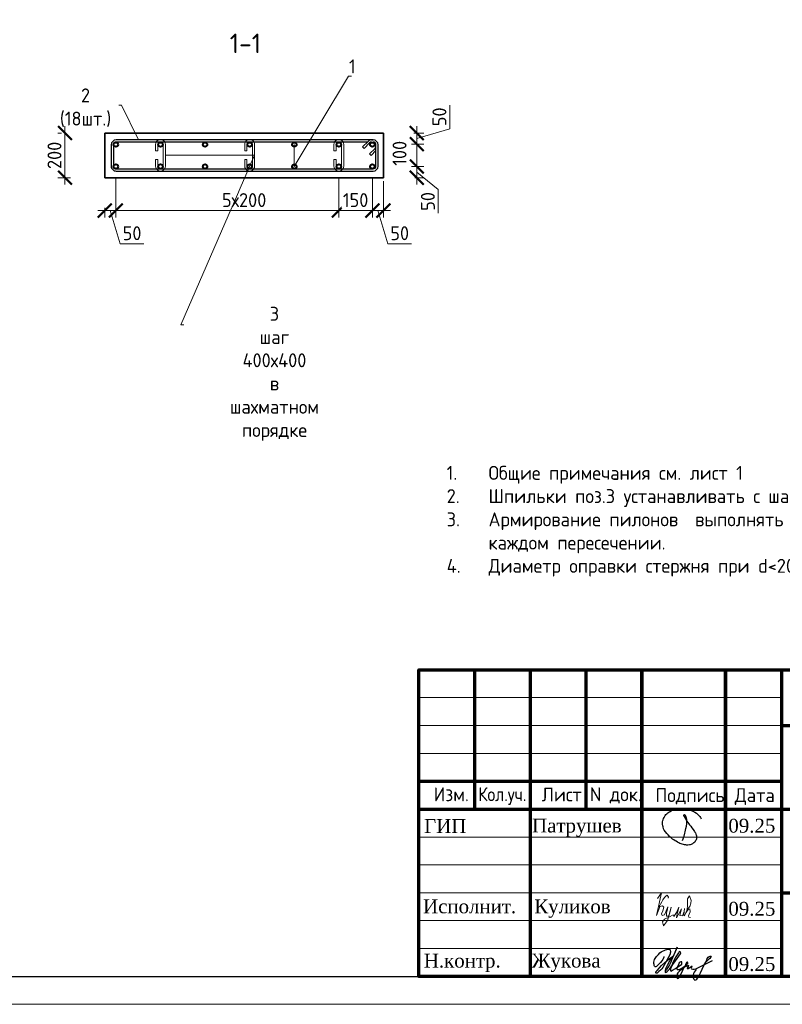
# Model space of a CAD drawing. Header units: millimetres. Extents: x 263826 to 1718326, y -423071 to 70137.
# Tile 65 of 256: x 513631 to 527311, y -330878 to -313220. Entities that reach past the tile are written whole.
import ezdxf
from ezdxf import colors
from ezdxf.entities.mleader import LeaderData, LeaderLine
from ezdxf.math import Vec2, Vec3

# ---------------------------------------------------------------- set-up
doc = ezdxf.new("R2010")
doc.units = ezdxf.units.MM
for name, color, linetype, lineweight in [('1 Стены', 3, 'Continuous', 30), ('Арм_шпильки', 143, 'Continuous', 18), ('Армирование', 3, 'Continuous', 40), ('Выноски', 20, 'Continuous', 20), ('подоснова', 151, 'Continuous', 5), ('размер', 1, 'Continuous', 25), ('РАЗМЕРЫ', 1, 'Continuous', 9), ('Рамка', 7, 'Continuous', 70), ('Текст', 7, 'Continuous', 25), ('ТОНКИЕ', 7, 'Continuous', 9)]:
    doc.layers.add(name, color=color, linetype=linetype, lineweight=lineweight)
for name, color, linetype in [('PDF7_Text', 7, 'Continuous'), ('PDF8_Text', 7, 'Continuous'), ('ТОЛСТЫЕ_ОСНОВНЫЕ', 6, 'Continuous')]:
    doc.layers.add(name, color=color, linetype=linetype)
doc.layers.add('Колонна_ бетон', color=7, linetype='Continuous', lineweight=50, true_color=0xb4b496)
doc.styles.add('GOST 2.304', font='CS_Gost2304.shx')
doc.styles.add('GOST-2.304_Type-B', font='GOST_Common.ttf')
doc.styles.add('PDF Times New Roman', font='times.ttf')
doc.styles.add('ГОСТ', font='GOST_Common.ttf')
doc.dimstyles.new('мой 25', dxfattribs={"dimscale": 100, "dimtxt": 2.5, "dimasz": 2.5, "dimexe": 1.25, "dimexo": 0.625, "dimtad": 1, "dimdec": 0, "dimlfac": 0.5, "dimtxsty": 'GOST-2.304_Type-B', "dimblk": 'ARCHTICK', "dimcen": 2.5, "dimdle": 1.25, "dimaunit": 1, "dimadec": 1, "dimazin": 2, "dimtfac": 1, "dimtdec": 0, "dimtmove": 1, "dimatfit": 3, "dimfxl": 6, "dimfxlon": 1, "dimtfill": 1, "dimlwd": -1, "dimlwe": -1, "dimarcsym": 0})

# ---------------------------------------------------------------- blocks, each defined once
blk = doc.blocks.new('*U58')
at = {"color": 0, "linetype": 'ByBlock', "lineweight": -2}
for p, q in [((-10, 1176.4), (-10, 12.5)), ((-10, 1169.4), (-10, 1176.4)), ((0, 1169.4), (0, 1176.4)), ((3.7, 1160.6), (29.1, 1135.1)), ((108.8, 1198.9), (12.5, 1198.9)), ((108.8, 1188.9), (12.5, 1188.9)), ((53.8, 1159.8), (28.3, 1185.2)), ((38.8, 1188.9), (60.9, 1166.9)), ((60.9, 1166.9), (53.8, 1159.8)), ((121.3, 12.5), (121.3, 1176.4)), ((131.3, 12.5), (131.3, 1176.4)), ((22, 1128), (-3.4, 1153.5)), ((0, 1150.1), (0, 12.5)), ((29.1, 1135.1), (22, 1128)), ((12.5, 0), (108.8, 0)), ((12.5, -10), (108.8, -10))]:
    blk.add_line(p, q, dxfattribs=at)
for centre, radius, start, end in [((12.5, 1176.4), 22.5, 90, 180), ((12.5, 1169.4), 22.5, 180, 225), ((12.5, 1176.4), 12.5, 90, 180), ((12.5, 1169.4), 12.5, 180, 225), ((19.5, 1176.4), 12.5, 45, 90), ((108.8, 1176.4), 22.5, 0, 90), ((108.8, 1176.4), 12.5, 0, 90), ((12.5, 12.5), 22.5, 180, 270), ((12.5, 12.5), 12.5, 180, 270), ((108.8, 12.5), 12.5, 270, 0), ((108.8, 12.5), 22.5, 270, 0)]:
    blk.add_arc(centre, radius, start, end, dxfattribs=at)
at = {"style": 'GOST 2.304', "oblique": 15, "flags": 9}
for tag, p in [('ДИАМЕТР', (-52.8, -63)), ('КЛАСС', (-53, -68.7)), ('ДЛИНА', (-52.5, -73.8)), ('ПОЗИЦИЯ', (-52.3, -58)), ('МАССА', (-52.3, -78.3))]:
    blk.add_attdef(tag, p, '', height=2.5, dxfattribs=at)
blk = doc.blocks.new('_ArchTick')
at = {"color": 0, "linetype": 'ByBlock', "const_width": 0.15}
blk.add_lwpolyline([(-0.5, -0.5), (0.5, 0.5)], dxfattribs=at)
blk = doc.blocks.new('*D1226')
at = {"layer": 'DEFPOINTS', "color": 0, "lineweight": 0, "transparency": 16777216}
for p in [(520157, -315253, -2880), (519957, -315452, -2880), (520754, -315452)]:
    blk.add_point(p, dxfattribs=at)
at = {"layer": 'РАЗМЕРЫ', "color": 0, "linetype": 'Continuous', "transparency": 16777216}
for p, q in [((521348, -315175), (521348, -314750)), ((520754, -315128), (520754, -315577)), ((520754, -315353), (521348, -315175)), ((520703, -315253), (520879, -315253)), ((520658, -315452), (520879, -315452))]:
    blk.add_line(p, q, dxfattribs=at)
at = {"layer": 'РАЗМЕРЫ', "color": 0, "transparency": 16777216, "xscale": 250, "yscale": 250, "zscale": 250}
for p, rotation in [((520754, -315253), 90), ((520754, -315452), 270)]:
    blk.add_blockref('_ArchTick', p, dxfattribs=dict(at, rotation=rotation))
at = {"layer": 'РАЗМЕРЫ', "color": 0, "lineweight": 0, "transparency": 16777216, "insert": (521160, -314962), "char_height": 250, "attachment_point": 5, "rotation": 90, "style": 'GOST-2.304_Type-B', "bg_fill": 3, "box_fill_scale": 1.1, "bg_fill_color": 256, "bg_fill_true_color": 13158600, "bg_fill_transparency": 0}
blk.add_mtext('50', dxfattribs=at)
blk = doc.blocks.new('*D1227')
at = {"layer": 'DEFPOINTS', "color": 0, "lineweight": 0, "transparency": 16777216}
for p in [(519957, -315853, -2880), (520754, -315853), (520658, -316053)]:
    blk.add_point(p, dxfattribs=at)
at = {"layer": 'РАЗМЕРЫ', "color": 0, "linetype": 'Continuous', "transparency": 16777216}
for p, q in [((520658, -315853), (520879, -315853)), ((520754, -316178), (520754, -315728)), ((520721, -316053), (520879, -316053)), ((520754, -315953), (521140, -316267)), ((521140, -316267), (521140, -316692))]:
    blk.add_line(p, q, dxfattribs=at)
at = {"layer": 'РАЗМЕРЫ', "color": 0, "transparency": 16777216, "xscale": 250, "yscale": 250, "zscale": 250}
for p, rotation in [((520754, -315853), 90), ((520754, -316053), 270)]:
    blk.add_blockref('_ArchTick', p, dxfattribs=dict(at, rotation=rotation))
at = {"layer": 'РАЗМЕРЫ', "color": 0, "lineweight": 0, "transparency": 16777216, "insert": (520953, -316479), "char_height": 250, "attachment_point": 5, "rotation": 90, "style": 'GOST-2.304_Type-B', "bg_fill": 3, "box_fill_scale": 1.1, "bg_fill_color": 256, "bg_fill_true_color": 13158600, "bg_fill_transparency": 0}
blk.add_mtext('50', dxfattribs=at)
blk = doc.blocks.new('*D1228')
at = {"layer": 'DEFPOINTS', "color": 0, "lineweight": 0, "transparency": 16777216}
for p in [(520754, -315452, 2880), (520754, -315452)]:
    blk.add_point(p, dxfattribs=at)
at = {"layer": 'РАЗМЕРЫ', "color": 0, "linetype": 'Continuous', "transparency": 16777216}
for p, q in [((520754, -315978), (520754, -315327)), ((520848, -315452), (520879, -315452)), ((520686, -315853), (520879, -315853))]:
    blk.add_line(p, q, dxfattribs=at)
at = {"layer": 'РАЗМЕРЫ', "color": 0, "lineweight": 0, "transparency": 16777216, "insert": (520445, -315616), "char_height": 250, "attachment_point": 5, "rotation": 90, "style": 'GOST-2.304_Type-B', "bg_fill": 3, "box_fill_scale": 1.1, "bg_fill_color": 256, "bg_fill_true_color": 13158600, "bg_fill_transparency": 0}
blk.add_mtext('100', dxfattribs=at)
at = {"layer": 'DEFPOINTS', "color": 0, "lineweight": 0, "transparency": 16777216}
blk.add_point((520624, -315853), dxfattribs=at)
at = {"layer": 'РАЗМЕРЫ', "color": 0, "transparency": 16777216, "xscale": 250, "yscale": 250, "zscale": 250}
for p, rotation in [((520754, -315452), 90), ((520754, -315853), 270)]:
    blk.add_blockref('_ArchTick', p, dxfattribs=dict(at, rotation=rotation))
blk = doc.blocks.new('*D1229')
at = {"layer": 'DEFPOINTS', "color": 0, "lineweight": 0, "transparency": 16777216}
for p in [(515357, -315853), (519357, -315853), (515357, -316643)]:
    blk.add_point(p, dxfattribs=at)
at = {"layer": 'РАЗМЕРЫ', "color": 0, "linetype": 'Continuous', "transparency": 16777216}
for p, q in [((515357, -316043), (515357, -316768)), ((519357, -316043), (519357, -316768)), ((519482, -316643), (515232, -316643))]:
    blk.add_line(p, q, dxfattribs=at)
at = {"layer": 'РАЗМЕРЫ', "color": 0, "transparency": 16777216, "xscale": 250, "yscale": 250, "zscale": 250, "rotation": 180}
blk.add_blockref('_ArchTick', (515357, -316643), dxfattribs=at)
at = {"layer": 'РАЗМЕРЫ', "color": 0, "transparency": 16777216, "xscale": 250, "yscale": 250, "zscale": 250}
blk.add_blockref('_ArchTick', (519357, -316643), dxfattribs=at)
at = {"layer": 'РАЗМЕРЫ', "color": 0, "lineweight": 0, "transparency": 16777216, "insert": (517657, -316455), "char_height": 250, "attachment_point": 5, "style": 'GOST-2.304_Type-B', "bg_fill": 3, "box_fill_scale": 1.1, "bg_fill_color": 256, "bg_fill_true_color": 13158600, "bg_fill_transparency": 0}
blk.add_mtext('5х200', dxfattribs=at)
blk = doc.blocks.new('*D1230')
at = {"layer": 'DEFPOINTS', "color": 0, "lineweight": 0, "transparency": 16777216}
for p in [(515157, -316053, 2880), (515357, -316260), (515157, -316643)]:
    blk.add_point(p, dxfattribs=at)
at = {"layer": 'РАЗМЕРЫ', "color": 0, "linetype": 'Continuous', "transparency": 16777216}
for p, q in [((515357, -316323), (515357, -316768)), ((515157, -316593), (515157, -316768)), ((515482, -316643), (515032, -316643)), ((515257, -316643), (515435, -317237)), ((515435, -317237), (515860, -317237))]:
    blk.add_line(p, q, dxfattribs=at)
at = {"layer": 'РАЗМЕРЫ', "color": 0, "transparency": 16777216, "xscale": 250, "yscale": 250, "zscale": 250, "rotation": 180}
blk.add_blockref('_ArchTick', (515157, -316643), dxfattribs=at)
at = {"layer": 'РАЗМЕРЫ', "color": 0, "transparency": 16777216, "xscale": 250, "yscale": 250, "zscale": 250}
blk.add_blockref('_ArchTick', (515357, -316643), dxfattribs=at)
at = {"layer": 'РАЗМЕРЫ', "color": 0, "lineweight": 0, "transparency": 16777216, "insert": (515647, -317049), "char_height": 250, "attachment_point": 5, "style": 'GOST-2.304_Type-B', "bg_fill": 3, "box_fill_scale": 1.1, "bg_fill_color": 256, "bg_fill_true_color": 13158600, "bg_fill_transparency": 0}
blk.add_mtext('50', dxfattribs=at)
blk = doc.blocks.new('*D1231')
at = {"layer": 'DEFPOINTS', "color": 0, "lineweight": 0, "transparency": 16777216}
for p in [(519357, -315853), (519957, -315853), (519957, -316643)]:
    blk.add_point(p, dxfattribs=at)
at = {"layer": 'РАЗМЕРЫ', "color": 0, "linetype": 'Continuous', "transparency": 16777216}
for p, q in [((519357, -316043), (519357, -316768)), ((519957, -316043), (519957, -316768)), ((519232, -316643), (520082, -316643))]:
    blk.add_line(p, q, dxfattribs=at)
at = {"layer": 'РАЗМЕРЫ', "color": 0, "transparency": 16777216, "xscale": 250, "yscale": 250, "zscale": 250, "rotation": 180}
blk.add_blockref('_ArchTick', (519357, -316643), dxfattribs=at)
at = {"layer": 'РАЗМЕРЫ', "color": 0, "transparency": 16777216, "xscale": 250, "yscale": 250, "zscale": 250}
blk.add_blockref('_ArchTick', (519957, -316643), dxfattribs=at)
at = {"layer": 'РАЗМЕРЫ', "color": 0, "lineweight": 0, "transparency": 16777216, "insert": (519657, -316455), "char_height": 250, "attachment_point": 5, "style": 'GOST-2.304_Type-B', "bg_fill": 3, "box_fill_scale": 1.1, "bg_fill_color": 256, "bg_fill_true_color": 13158600, "bg_fill_transparency": 0}
blk.add_mtext('150', dxfattribs=at)
blk = doc.blocks.new('*D1260')
at = {"layer": 'DEFPOINTS', "color": 0, "lineweight": 0, "transparency": 16777216}
for p in [(519957, -315853), (520157, -316053), (520157, -316643)]:
    blk.add_point(p, dxfattribs=at)
at = {"layer": 'РАЗМЕРЫ', "color": 0, "linetype": 'Continuous', "transparency": 16777216}
for p, q in [((519957, -316043), (519957, -316768)), ((520157, -316116), (520157, -316768)), ((519832, -316643), (520282, -316643)), ((520057, -316643), (520235, -317237)), ((520235, -317237), (520660, -317237))]:
    blk.add_line(p, q, dxfattribs=at)
at = {"layer": 'РАЗМЕРЫ', "color": 0, "transparency": 16777216, "xscale": 250, "yscale": 250, "zscale": 250, "rotation": 180}
blk.add_blockref('_ArchTick', (519957, -316643), dxfattribs=at)
at = {"layer": 'РАЗМЕРЫ', "color": 0, "transparency": 16777216, "xscale": 250, "yscale": 250, "zscale": 250}
blk.add_blockref('_ArchTick', (520157, -316643), dxfattribs=at)
at = {"layer": 'РАЗМЕРЫ', "color": 0, "lineweight": 0, "transparency": 16777216, "insert": (520447, -317049), "char_height": 250, "attachment_point": 5, "style": 'GOST-2.304_Type-B', "bg_fill": 3, "box_fill_scale": 1.1, "bg_fill_color": 256, "bg_fill_true_color": 13158600, "bg_fill_transparency": 0}
blk.add_mtext('50', dxfattribs=at)
blk = doc.blocks.new('*U59')
for p, q in [((-8, 0), (-7.4, 4.7)), ((-7.4, 4.7), (-5.6, 9)), ((-5.6, 9), (-2.7, 12.7)), ((-2.7, 12.7), (1, 15.6)), ((1, 15.6), (5.3, 17.4)), ((5.3, 17.4), (10, 18)), ((34, 18), (10, 18)), ((10, 10), (34, 10)), ((34, 10), (34, 18)), ((66, 18), (90, 18)), ((66, 10), (66, 18)), ((90, 10), (66, 10)), ((94.7, 17.4), (90, 18)), ((99, 15.6), (94.7, 17.4)), ((102.7, 12.7), (99, 15.6)), ((105.6, 9), (102.7, 12.7)), ((107.4, 4.7), (105.6, 9)), ((108, 0), (107.4, 4.7)), ((107.4, -4.7), (108, 0)), ((-7.4, -4.7), (-8, 0)), ((-5.6, -9), (-7.4, -4.7)), ((-2.7, -12.7), (-5.6, -9)), ((1, -15.6), (-2.7, -12.7)), ((5.3, -17.4), (1, -15.6)), ((10, -18), (5.3, -17.4)), ((10, -18), (90, -18)), ((90, -18), (94.7, -17.4)), ((94.7, -17.4), (99, -15.6)), ((99, -15.6), (102.7, -12.7)), ((102.7, -12.7), (105.6, -9)), ((105.6, -9), (107.4, -4.7))]:
    blk.add_line(p, q)
at = {"color": 0, "linetype": 'ByBlock', "lineweight": -2}
for p, q in [((0, 0), (0.3, 2.6)), ((0.3, 2.6), (1.3, 5)), ((1.3, 5), (2.9, 7.1)), ((2.9, 7.1), (5, 8.7)), ((5, 8.7), (7.4, 9.7)), ((7.4, 9.7), (10, 10)), ((92.6, 9.7), (90, 10)), ((95, 8.7), (92.6, 9.7)), ((97.1, 7.1), (95, 8.7)), ((98.7, 5), (97.1, 7.1)), ((99.7, 2.6), (98.7, 5)), ((100, 0), (99.7, 2.6)), ((99.7, -2.6), (100, 0)), ((0.3, -2.6), (0, 0)), ((1.3, -5), (0.3, -2.6)), ((2.9, -7.1), (1.3, -5)), ((5, -8.7), (2.9, -7.1)), ((7.4, -9.7), (5, -8.7)), ((10, -10), (7.4, -9.7)), ((10, -10), (90, -10)), ((90, -10), (92.6, -9.7)), ((92.6, -9.7), (95, -8.7)), ((95, -8.7), (97.1, -7.1)), ((97.1, -7.1), (98.7, -5)), ((98.7, -5), (99.7, -2.6))]:
    blk.add_line(p, q, dxfattribs=at)
at = {"style": 'GOST 2.304', "oblique": 15, "flags": 9}
for tag, p in [('ДИАМЕТР', (117.8, -62.2)), ('ДЛИНА', (118.1, -72.5)), ('ПОЗИЦИЯ', (118, -56.6)), ('КЛАСС', (118, -67.8)), ('МАССА', (118.7, -78.2))]:
    blk.add_attdef(tag, p, '', height=2.5, dxfattribs=at)
blk = doc.blocks.new('_None')
blk = doc.blocks.new('*U46')
at = {"layer": 'ТОЛСТЫЕ_ОСНОВНЫЕ', "color": 6}
blk.add_lwpolyline([(20, 5), (415, 5), (415, 292), (20, 292)], close=True, dxfattribs=at)
at = {"layer": 'ТОНКИЕ'}
blk.add_lwpolyline([(0, 0), (420, 0), (420, 297), (0, 297)], close=True, dxfattribs=at)
blk = doc.blocks.new('11')
at = {"layer": 'Выноски'}
for p, q in [((47962, 66737), (47989, 66781)), ((47989, 66781), (48016, 66806)), ((48016, 66806), (48038, 66823)), ((48038, 66823), (48060, 66786)), ((48060, 66786), (48058, 66769)), ((47885, 66608), (47944, 66700)), ((47944, 66700), (47962, 66737))]:
    blk.add_line(p, q, dxfattribs=at)
blk.add_lwpolyline([(47863, 66761), (47937, 66865), (47843, 66458), (47885, 66564), (47905, 66616), (47954, 66628), (47979, 66606), (47957, 66539), (47937, 66487), (47947, 66458), (47991, 66470), (48051, 66611), (48041, 66569), (48023, 66505), (48023, 66448), (48065, 66448), (48090, 66529), (48110, 66608), (48043, 66369), (47972, 66275), (47954, 66344), (47991, 66389), (48078, 66431), (48142, 66470), (48154, 66441), (48204, 66512), (48246, 66606), (48209, 66455), (48204, 66418), (48295, 66574), (48265, 66463), (48265, 66455), (48312, 66453), (48342, 66529), (48347, 66584), (48337, 66465), (48349, 66453), (48401, 66569), (48443, 66616), (48461, 66678), (48466, 66727), (48436, 66811), (48399, 66754), (48399, 66618), (48389, 66549), (48374, 66507), (48416, 66564), (48441, 66576), (48451, 66524), (48433, 66482), (48419, 66453), (48424, 66428), (48458, 66421)], dxfattribs=at)
blk = doc.blocks.new('яяя')
at = {"lineweight": 30}
for points in [[(345424, 110432), (345425, 110410), (345424, 110397), (345417, 110379), (345406, 110350), (345390, 110319), (345357, 110275), (345310, 110221), (345265, 110176), (345198, 110110), (345161, 110077), (345133, 110066), (345116, 110066), (345102, 110075), (345090, 110091), (345082, 110115), (345074, 110146), (345066, 110182), (345064, 110206), (345067, 110234), (345077, 110278), (345095, 110320), (345114, 110361), (345134, 110395), (345159, 110428), (345195, 110469), (345228, 110506), (345284, 110560), (345331, 110595), (345379, 110625), (345435, 110648), (345486, 110670), (345532, 110686), (345573, 110696), (345605, 110698), (345621, 110695), (345635, 110687), (345648, 110671), (345656, 110649), (345659, 110625), (345659, 110583), (345656, 110553), (345647, 110523), (345635, 110489), (345387, 110033), (345349, 109985), (345311, 109948), (345247, 109889), (345209, 109858), (345192, 109844), (345180, 109837), (345157, 109833), (345150, 109835), (345140, 109842), (345135, 109856), (345138, 109881), (345148, 109892), (345183, 109930), (345267, 110024), (345343, 110105), (345455, 110213), (345617, 110343), (345775, 110456), (345811, 110526), (345838, 110607), (345890, 110740), (345902, 110771), (345698, 110295), (345672, 110226), (345626, 110132), (345572, 110032), (345518, 109953), (345481, 109918), (345497, 110001), (345567, 110147), (345655, 110301), (345760, 110442)], [(345481, 109918), (345476, 109896), (345475, 109874), (345485, 109861), (345506, 109866), (345539, 109891), (345632, 109983), (345968, 110450), (346022, 110527), (346029, 110560), (346027, 110579), (346026, 110590), (346010, 110605), (345993, 110609), (345975, 110601), (345962, 110584), (345954, 110562), (345857, 110421), (345783, 110292), (345741, 110183), (345701, 110079), (345665, 109985), (345660, 109952), (345666, 109929), (345669, 109915), (345682, 109910), (345702, 109914), (345735, 109941), (345846, 110007), (346065, 110160), (346075, 110193), (346070, 110217), (346066, 110236), (346052, 110241), (346030, 110241), (346007, 110228), (345978, 110203), (345960, 110164), (345892, 110010), (345895, 109986), (345904, 109966), (345925, 109964), (345969, 109968), (346045, 110000), (346218, 110114), (346261, 110154), (346280, 110184), (346282, 110210), (346278, 110225), (346263, 110229), (346241, 110222), (346220, 110198), (346162, 110049), (345989, 109904), (345932, 109849), (345906, 109805), (345891, 109739), (345890, 109690), (345899, 109652), (345924, 109647), (345956, 109655), (345980, 109674), (346058, 109838), (346158, 110046), (346261, 110098), (346314, 110120), (346292, 110079), (346269, 110036), (346261, 110008), (346267, 109998), (346293, 109998), (346363, 110039), (346445, 110095), (346421, 110068), (346414, 110040), (346407, 110011), (346416, 109990), (346466, 109972), (346509, 109977), (346574, 109984), (347172, 110293)], [(346586, 109971), (346543, 109917), (346509, 109873), (346489, 109825), (346475, 109767), (346472, 109710), (346478, 109675), (346485, 109641), (346501, 109621), (346517, 109602), (346542, 109589), (346568, 109592), (346605, 109620), (346680, 109731), (346736, 109842), (346865, 110115), (346962, 110290), (346969, 110318), (346979, 110360), (347013, 110403), (347056, 110434), (347091, 110450), (347109, 110450), (347121, 110434), (347115, 110405), (347072, 110355), (347012, 110307), (346924, 110222)]]:
    blk.add_lwpolyline(points, dxfattribs=at)
blk = doc.blocks.new('Патрушев')
at = {"color": 5, "lineweight": 25}
blk.add_lwpolyline([(58.5, -35.09), (59.7, -31.98), (60.22, -29.81), (60.47, -28.76), (60.76, -27.56), (61.06, -26.32), (61.37, -24.67), (61.64, -22.98), (61.77, -21.63), (61.83, -20.46), (61.74, -19.5), (61.5, -18.56), (61.27, -17.93), (60.96, -17.34), (60.63, -16.86), (60.45, -16.66), (60.39, -16.62), (60.25, -16.53), (60.03, -16.42), (59.74, -16.36), (59.56, -16.39), (59.41, -16.5), (59.32, -16.73), (59.32, -16.96), (59.41, -17.15), (61.8, -21.04), (63.12, -22.91), (63.7, -23.61), (64.53, -24.59), (65.48, -25.87), (66.43, -27.07), (66.87, -27.73), (67.42, -28.44), (67.68, -28.93), (68, -29.52), (68.38, -30.41), (68.65, -31), (68.82, -31.71), (68.89, -32.2), (68.93, -32.68), (68.9, -33.35), (68.81, -33.79), (68.57, -34.59), (68.27, -35.18), (67.92, -35.7), (67.56, -36.23), (66.92, -36.75), (66.44, -37.14), (65.93, -37.49), (65.34, -37.85), (64.79, -38.12), (64.12, -38.33), (63.56, -38.4), (62.54, -38.51), (61.58, -38.47), (60.89, -38.38), (60.1, -38.27), (59.25, -38.05), (58.41, -37.75), (57.66, -37.55), (56.61, -37.27), (55.88, -36.92), (54.92, -36.35), (53.85, -35.72), (53.05, -35.25), (52.17, -34.73), (51.27, -34.08), (50.13, -33.27), (49.09, -32.31), (47.96, -31.09), (47.07, -29.92), (46.05, -28.68), (45.23, -27.65), (44.74, -26.54), (44.28, -25.09), (44.05, -24.29), (43.98, -23.29), (43.94, -22.47), (43.99, -21.49), (44.18, -20.57), (44.46, -19.97), (44.74, -19.1), (45.02, -18.24), (45.49, -17.42), (45.85, -16.92), (46.39, -16.14), (46.99, -15.53), (47.83, -14.81), (48.65, -14.29), (49.43, -13.79), (50.53, -13.27), (51.57, -12.89), (52.65, -12.48), (54.17, -12.1), (55.44, -11.87), (56.95, -11.79), (58.35, -11.79), (59.63, -11.91), (61, -12.05), (62.71, -12.35), (64.46, -12.88), (66.16, -13.58), (67.55, -14.27), (68.88, -15.13), (70.02, -16.25), (71.14, -17.49), (71.67, -18.26), (72.28, -19.27)], dxfattribs=at)
blk = doc.blocks.new('штамп кж1.1')
at = {"layer": 'Рамка', "color": 7}
for p, q in [((405358, -83134), (405358, -80634)), ((407358, -83134), (407358, -80634)), ((410858, -81634), (422858, -81634)), ((404358, -82634), (410858, -82634)), ((404358, -83134), (422858, -83134)), ((410858, -84634), (422858, -84634))]:
    blk.add_line(p, q, dxfattribs=at)
at = {"layer": 'Рамка'}
for p, q in [((406358, -86134), (406358, -80634)), ((408358, -86134), (408358, -80634)), ((408358, -80634), (408358, -86134)), ((409858, -80634), (409858, -86134)), ((409858, -86134), (409858, -80634)), ((410858, -80634), (410858, -86134))]:
    blk.add_line(p, q, dxfattribs=at)
at = {"layer": 'Рамка', "color": 7, "lineweight": 15}
for p, q in [((404358, -81134), (410858, -81134)), ((404358, -81634), (410858, -81634)), ((404358, -82134), (410858, -82134)), ((404358, -83634), (410858, -83634)), ((404358, -84134), (410858, -84134)), ((404358, -84634), (410858, -84634)), ((404358, -85134), (410858, -85134)), ((404358, -85634), (410858, -85634))]:
    blk.add_line(p, q, dxfattribs=at)
at = {"layer": 'Рамка'}
blk.add_lwpolyline([(422858, -86134), (404358, -86134), (404358, -80634), (422858, -80634)], close=True, dxfattribs=at)
at = {"color": 5, "xscale": 24.5, "yscale": 24.5, "zscale": 24.5}
blk.add_blockref('Патрушев', (407651, -82836), dxfattribs=at)
at = {"color": 2, "lineweight": 60, "xscale": 0.5, "yscale": 0.5, "zscale": 0.5}
blk.add_blockref('яяя', (236038, -140993), dxfattribs=at)
at = {"layer": 'Выноски', "color": 0}
blk.add_blockref('11', (360773, -151499), dxfattribs=at)
at = {"layer": 'PDF7_Text', "insert": (410912, -84467), "char_height": 180, "width": 6881.02, "attachment_point": 7, "style": 'PDF Times New Roman'}
blk.add_mtext('\\pi1015.18152;Жилой дом со встроенными помещениями \\P\\pi311.27381;общественно-делового и коммерческого назначения на \\P\\pi667.38051;первом этаже здания и встроенно-пристроенным \\P\\pi874.76335;поликлиническим учреждением (поз. 2.2-2.3)', dxfattribs=at)
at = {"layer": 'PDF7_Text', "char_height": 248, "attachment_point": 7, "style": 'PDF Times New Roman'}
for s, insert in [('Патрушев', (406387, -83634)), ('09.25', (409908, -83561)), ('09.25', (409908, -85050)), ('Жукова', (406381, -86056)), ('09.25', (409908, -86042))]:
    blk.add_mtext(s, dxfattribs=dict(at, insert=insert))
at = {"layer": 'PDF7_Text', "insert": (406426, -85084), "char_height": 247.95, "attachment_point": 7, "style": 'PDF Times New Roman'}
blk.add_mtext_dynamic_manual_height_columns('{\\C256;Куликов}', width=2000, gutter_width=1250, heights=[0], dxfattribs=at)
at = {"layer": 'PDF8_Text', "char_height": 248, "attachment_point": 7, "style": 'PDF Times New Roman'}
for s, insert in [('ГИП', (404451, -83561)), ('Исполнит.', (404432, -85007)), ('Н.контр.', (404445, -86056))]:
    blk.add_mtext(s, dxfattribs=dict(at, insert=insert))
at = {"layer": 'Текст', "color": 7, "style": 'ГОСТ'}
for s, p in [('Изм.', (404622, -82993)), ('Лист', (406561, -82996)), ('N док.', (407423, -82993)), ('Подпись', (408601, -83008)), ('Дата', (410023, -83008))]:
    blk.add_text(s, height=250, dxfattribs=at).set_placement(p)
at = {"layer": 'Текст', "color": 7, "style": 'ГОСТ', "width": 0.9}
blk.add_text('Кол.уч.', height=250, dxfattribs=at).set_placement((405423, -82992))
at = {"layer": 'Текст', "color": 7, "insert": (411117, -81801), "char_height": 250, "attachment_point": 1, "style": 'ГОСТ'}
blk.add_mtext_dynamic_manual_height_columns('\\pi594.35517;{\\fTimes New Roman|b0|i0|c204|p18;\\C256;Строительство жилого комплекса со  встроенными помещениями \\P\\pi1441.86779;общественного-делового, коммерческого назначения и \\P\\pi41.3631;поликлиническим учреждением по адресу: г. Чита, ул. 1-я Коллективная}', width=11543.07, gutter_width=12.5, heights=[0], dxfattribs=at)
blk = doc.blocks.new('*D1264')
at = {"layer": 'DEFPOINTS', "color": 0, "lineweight": 0, "transparency": 16777216}
for p in [(515156, -315253, 2880), (514443, -316053), (515156, -316053)]:
    blk.add_point(p, dxfattribs=at)
at = {"layer": 'РАЗМЕРЫ', "color": 0, "linetype": 'Continuous', "transparency": 16777216}
for p, q in [((514443, -315128), (514443, -316178)), ((514380, -315253), (514318, -315253)), ((514543, -316053), (514318, -316053))]:
    blk.add_line(p, q, dxfattribs=at)
at = {"layer": 'РАЗМЕРЫ', "color": 0, "transparency": 16777216, "xscale": 250, "yscale": 250, "zscale": 250}
for p, rotation in [((514443, -315253), 90), ((514443, -316053), 270)]:
    blk.add_blockref('_ArchTick', p, dxfattribs=dict(at, rotation=rotation))
at = {"layer": 'РАЗМЕРЫ', "color": 0, "lineweight": 0, "transparency": 16777216, "insert": (514255, -315653), "char_height": 250, "attachment_point": 5, "rotation": 90, "style": 'GOST-2.304_Type-B', "bg_fill": 3, "box_fill_scale": 1.1, "bg_fill_color": 256, "bg_fill_true_color": 13158600, "bg_fill_transparency": 0}
blk.add_mtext('200', dxfattribs=at)

msp = doc.modelspace()

# ---------------------------------------------------------------- linework, layer by layer
at = {"layer": '1 Стены', "color": 252, "lineweight": 0, "true_color": 0x939598}
for p, q in [((515156.67721, -315253.37689, 3100), (520156.6528, -315253.37689, 3100)), ((515156.67721, -316053.37689, 3100), (515156.67721, -315253.37689, 3100)), ((520156.6528, -315253.37689, 3100), (520156.6528, -316053.37689, 3100)), ((520156.6528, -316053.37689, 3100), (515156.67721, -316053.37689, 3100))]:
    msp.add_line(p, q, dxfattribs=at)
at = {"layer": 'Армирование', "color": 3}
for centre in [(515356.67721, -315459.99162, 3100), (516156.67721, -315459.99162, 3100), (516956.67721, -315459.99162, 3100), (517756.67721, -315459.99162, 3100), (518556.67721, -315459.99162, 3100), (519356.67721, -315459.99162, 3100), (519956.67721, -315459.99162, 3100), (515356.67721, -315853.37689, 3100), (516156.67721, -315853.37689, 3100), (516956.67721, -315853.37689, 3100), (517756.67721, -315853.37689, 3100), (518556.67721, -315853.37689, 3100), (519356.67721, -315853.37689, 3100), (519956.67721, -315853.37689, 3100)]:
    msp.add_circle(centre, 40, dxfattribs=at)
at = {"layer": 'Колонна_ бетон', "color": 180, "linetype": 'Continuous', "lineweight": 35, "transparency": 33554687}
for p, q in [((515156.06173, -315253.37511, 5979.99999), (515156.06173, -316053.37511, 5979.99999)), ((515156.06173, -315253.37511, 5979.99999), (520156.0616, -315253.37511, 5979.99999)), ((520156.0616, -315253.37511, 5979.99999), (520156.0616, -316053.37511, 5979.99999)), ((515156.06173, -316053.37511, 5979.99999), (520156.0616, -316053.37511, 5979.99999))]:
    msp.add_line(p, q, dxfattribs=at)

# ---------------------------------------------------------------- block references
at = {"lineweight": 30, "xscale": 3.959999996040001, "yscale": 3.959999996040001, "zscale": 3.959999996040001, "rotation": 269.9999999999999}
msp.add_blockref('*U58', (515312.726, -315414.98611, 3100), dxfattribs=at)
at = {"layer": 'размер'}
for p in [(72562.48214, -244243.36059, 3100), (116435.21723, -244243.36059, 3100)]:
    msp.add_blockref('штамп кж1.1', p, dxfattribs=at)

# ---------------------------------------------------------------- texts
at = {"ltscale": 100, "insert": (521291.13242, -321222.2621, 3100), "char_height": 250, "width": 17398.1240905, "attachment_point": 1, "style": 'GOST-2.304_Type-B'}
msp.add_mtext('\\pi-750,l750,t750,5000;1.^IОбщие примечания см. лист 1\\P2.^IШпильки поз.3 устанавливать с шагом 400 по вертикали и с шагом  400 по горизонтали .\\P3.^IАрмирование пилонов  выполнять отдельными стержнями. Арматуру вязать вязальной проволокой в каждом пересечении.\\P{\\C7;4.^IДиаметр оправки стержня при d<20мм - 5d, при d≥20мм - 8d}', dxfattribs=at)
at = {"layer": 'РАЗМЕРЫ', "insert": (517679.15849, -313643.69855, 3100), "char_height": 350, "attachment_point": 5, "style": 'GOST-2.304_Type-B'}
msp.add_mtext_dynamic_manual_height_columns('1-1', width=3941.2127758, gutter_width=625, heights=[0], dxfattribs=at)
at = {"layer": 'Текст', "color": 7, "insert": (483420.8066, -328877.58194, 3100), "char_height": 250, "attachment_point": 1, "style": 'ГОСТ'}
msp.add_mtext_dynamic_manual_height_columns('\\pi3500;\\P\\pi1471.59091;{\\C0;План пилонов} 14-го этажа{\\H1.83333x; }', width=7000, gutter_width=12.5, heights=[1500], dxfattribs=at)

# ---------------------------------------------------------------- leaders
at = {"layer": 'подоснова'}
ml = msp.add_multileader_mtext('Standard', dxfattribs=at)
ml.set_content('2 (18шт.)', color=256, style='GOST-2.304_Type-B')
ml.set_leader_properties(color=256, linetype='ByLayer', lineweight=15)
ml.set_arrow_properties(name='NONE')
ml.build(insert=Vec2(0, 0))
ml.multileader.update_dxf_attribs({"text_left_attachment_type": 6, "text_right_attachment_type": 6, "dogleg_length": 10, "arrow_head_size": 18})
ctx = ml.context
ctx.base_point, ctx.char_height, ctx.arrow_head_size, ctx.landing_gap_size, ctx.plane_origin = Vec3(514174.50946, -314751.94885, 3100), 250, 18, 20, Vec3(512071.66164, -314205.90305, 3100)
ctx.left_attachment, ctx.right_attachment, ctx.text_align_type = 6, 6, 1
notes = []
notes.append((ctx, [(1, (1, 1, 0), (515460.11552, -314751.94885, 3100), (-1, 0), 10, [(0, [(515761.4223, -315375.38611, 3100)], 0, [])])]))
ctx.mtext.insert, ctx.mtext.width, ctx.mtext.alignment, ctx.mtext.flow_direction = Vec3(514812.31249, -314451.94885, 3100), 22.8977991, 2, 5
for ctx, leaders in notes:
    for number, flags, end, landing, length, lines in leaders:
        leader = LeaderData()
        leader.index, (leader.has_last_leader_line, leader.has_dogleg_vector, leader.attachment_direction) = number, flags
        leader.last_leader_point, leader.dogleg_vector, leader.dogleg_length = Vec3(end), Vec3(landing), length
        for number, points, colour, breaks in lines:
            line = LeaderLine()
            line.index, line.vertices, line.color, line.breaks = number, Vec3.list(points), colors.encode_raw_color(colour), breaks
            leader.lines.append(line)
        ctx.leaders.append(leader)

# ---------------------------------------------------------------- next in the draw order: dimensions: what is measured, and where the dimension line sits
at = {"layer": 'РАЗМЕРЫ', "color": 146, "lineweight": 0, "true_color": 0x006272}
dim = msp.add_linear_dim(base=(520753.95935, -315451.99162, 5979.99999), p1=(520156.6528, -315253.37689, 3100), p2=(519956.67721, -315451.99162, 3100), angle=90, dimstyle='мой 25', override={"dimlfac": 0.25}, dxfattribs=at)
dim.commit()
dim.dimension.update_dxf_attribs({"geometry": '*D1226', "text_midpoint": (521160.20935, -315112.05925, 5979.99999)})
dim = msp.add_linear_dim(base=(520753.95935, -315853.37689, 5979.99999), p1=(520658.1954, -316053.37689, 5979.99999), p2=(519956.67721, -315853.37689, 3100), angle=90, dimstyle='мой 25', override={"dimlfac": 0.25}, dxfattribs=at)
dim.commit()
dim.dimension.update_dxf_attribs({"geometry": '*D1227', "text_midpoint": (521140.48489, -316329.37344, 5979.99999), "dimtype": 160})
dim = msp.add_linear_dim(base=(515356.67721, -316642.91196, 3100), p1=(519356.67721, -315853.37689, 3100), p2=(515356.67721, -315853.37689, 3100), angle=180, text='5х200', dimstyle='мой 25', override={"dimlfac": 0.25}, dxfattribs=at)
dim.commit()
dim.dimension.update_dxf_attribs({"geometry": '*D1229', "text_midpoint": (517656.67721, -316642.91196, 3100), "dimtype": 160})

# ---------------------------------------------------------------- next in the draw order: block references
at = {"layer": 'Арм_шпильки', "color": 3, "xscale": 4.875, "yscale": 4.875, "zscale": 4.875, "rotation": 89.99999999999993}
for p in [(516156.67721, -315895.17773, 3100), (517756.67721, -315895.17773, 3100)]:
    msp.add_blockref('*U59', p, dxfattribs=at)

# ---------------------------------------------------------------- next in the draw order: dimensions: what is measured, and where the dimension line sits
at = {"layer": 'РАЗМЕРЫ', "color": 146, "lineweight": 0, "true_color": 0x006272}
dim = msp.add_linear_dim(base=(520753.95935, -315451.99162, 3100), p1=(520623.65941, -315853.37689, 3100), p2=(520753.95935, -315451.99162, 5979.99999), angle=90, dimstyle='мой 25', override={"dimlfac": 0.25}, dxfattribs=at)
dim.commit()
dim.dimension.update_dxf_attribs({"geometry": '*D1228', "text_midpoint": (520632.41965, -315616.22235, 3100), "dimtype": 160})
dim = msp.add_linear_dim(base=(519956.67721, -316642.91196, 3100), p1=(519356.67721, -315853.37689, 3100), p2=(519956.67721, -315853.37689, 3100), angle=180, dimstyle='мой 25', override={"dimlfac": 0.25}, dxfattribs=at)
dim.commit()
dim.dimension.update_dxf_attribs({"geometry": '*D1231', "text_midpoint": (519656.67721, -316455.41196, 3100)})
dim = msp.add_linear_dim(base=(515156.67721, -316642.91196, 3100), p1=(515356.67721, -316260.29472, 3100), p2=(515156.67721, -316053.37511, 5979.99999), dimstyle='мой 25', override={"dimlfac": 0.25}, dxfattribs=at)
dim.commit()
dim.dimension.update_dxf_attribs({"geometry": '*D1230', "text_midpoint": (515497.30221, -317049.16196, 3100)})

# ---------------------------------------------------------------- next in the draw order: leaders
at = {"layer": 'подоснова'}
ml = msp.add_multileader_mtext('Standard', dxfattribs=at)
ml.set_content('3 шаг 400х400 \\Pв шахматном порядке ', color=256, style='GOST-2.304_Type-B')
ml.set_leader_properties(color=256, linetype='ByLayer', lineweight=15)
ml.set_arrow_properties(name='NONE')
ml.build(insert=Vec2(0, 0))
ml.multileader.update_dxf_attribs({"text_left_attachment_type": 6, "text_right_attachment_type": 6, "dogleg_length": 10, "arrow_head_size": 18})
ctx = ml.context
ctx.base_point, ctx.char_height, ctx.arrow_head_size, ctx.landing_gap_size, ctx.plane_origin = Vec3(516533.0179, -318694.23176, 3100), 250, 18, 20, Vec3(514559.46502, -316360.35255, 3100)
ctx.left_attachment, ctx.right_attachment, ctx.text_align_type = 6, 6, 1
notes = []
notes.append((ctx, [(0, (1, 1, 0), (516523.0179, -318694.23176, 3100), (1, 0), 10, [(1, [(516244.42721, -315651.42773, 3100), (517844.42721, -315651.42773, 3100)], 0, [])])]))
ctx.mtext.insert, ctx.mtext.width, ctx.mtext.alignment, ctx.mtext.flow_direction = Vec3(518201.12396, -318369.23176, 3100), 22.8977991, 2, 5
for ctx, leaders in notes:
    for number, flags, end, landing, length, lines in leaders:
        leader = LeaderData()
        leader.index, (leader.has_last_leader_line, leader.has_dogleg_vector, leader.attachment_direction) = number, flags
        leader.last_leader_point, leader.dogleg_vector, leader.dogleg_length = Vec3(end), Vec3(landing), length
        for number, points, colour, breaks in lines:
            line = LeaderLine()
            line.index, line.vertices, line.color, line.breaks = number, Vec3.list(points), colors.encode_raw_color(colour), breaks
            leader.lines.append(line)
        ctx.leaders.append(leader)

# ---------------------------------------------------------------- next in the draw order: block references
at = {"layer": 'Арм_шпильки', "color": 3, "xscale": 4.875, "yscale": 4.875, "zscale": 4.875, "rotation": 89.99999999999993}
msp.add_blockref('*U59', (519356.67721, -315895.17773, 3100), dxfattribs=at)

# ---------------------------------------------------------------- next in the draw order: dimensions: what is measured, and where the dimension line sits
at = {"layer": 'РАЗМЕРЫ', "color": 146, "lineweight": 0}
dim = msp.add_linear_dim(base=(520156.6528, -316642.91196, 3100), p1=(519956.67721, -315853.37689, 3100), p2=(520156.6528, -316053.37689, 3100), angle=180, dimstyle='мой 25', override={"dimlfac": 0.25}, dxfattribs=at)
dim.commit()
dim.dimension.update_dxf_attribs({"geometry": '*D1260', "text_midpoint": (520297.29001, -317049.16196, 3100)})

# ---------------------------------------------------------------- next in the draw order: leaders
at = {"layer": 'подоснова'}
ml = msp.add_multileader_mtext('Standard', dxfattribs=at)
ml.set_content('1 ', color=256, style='GOST-2.304_Type-B')
ml.set_leader_properties(color=256, linetype='ByLayer', lineweight=15)
ml.set_arrow_properties(name='NONE')
ml.build(insert=Vec2(0, 0))
ml.multileader.update_dxf_attribs({"text_left_attachment_type": 6, "text_right_attachment_type": 6, "dogleg_length": 10, "arrow_head_size": 18})
ctx = ml.context
ctx.base_point, ctx.char_height, ctx.arrow_head_size, ctx.landing_gap_size, ctx.plane_origin = Vec3(519539.77758, -314232.1108, 3100), 250, 18, 20, Vec3(516786.17467, -312929.58003, 3100)
ctx.left_attachment, ctx.right_attachment, ctx.text_align_type = 6, 6, 1
notes = []
notes.append((ctx, [(0, (1, 1, 0), (519529.77758, -314232.1108, 3100), (1, 0), 10, [(1, [(518556.67721, -315459.99162, 3100), (518556.67721, -315853.37689, 3100)], 0, [])])]))
ctx.mtext.insert, ctx.mtext.width, ctx.mtext.alignment, ctx.mtext.flow_direction = Vec3(519597.27758, -313932.1108, 3100), 22.8977991, 2, 5
for ctx, leaders in notes:
    for number, flags, end, landing, length, lines in leaders:
        leader = LeaderData()
        leader.index, (leader.has_last_leader_line, leader.has_dogleg_vector, leader.attachment_direction) = number, flags
        leader.last_leader_point, leader.dogleg_vector, leader.dogleg_length = Vec3(end), Vec3(landing), length
        for number, points, colour, breaks in lines:
            line = LeaderLine()
            line.index, line.vertices, line.color, line.breaks = number, Vec3.list(points), colors.encode_raw_color(colour), breaks
            leader.lines.append(line)
        ctx.leaders.append(leader)

# ---------------------------------------------------------------- next in the draw order: block references
at = {"xscale": 100, "yscale": 100, "zscale": 100}
msp.add_blockref('*U46', (497793.54168, -330877.58194, 3100), dxfattribs=at)

# ---------------------------------------------------------------- next in the draw order: dimensions: what is measured, and where the dimension line sits
at = {"layer": 'РАЗМЕРЫ', "color": 146, "lineweight": 0}
dim = msp.add_linear_dim(base=(514442.57964, -316053.37689, 3100), p1=(515156.06173, -315253.37511, 5979.99999), p2=(515156.06173, -316053.37689, 3100), angle=90, dimstyle='мой 25', override={"dimlfac": 0.25, "dimfxl": 1}, dxfattribs=at)
dim.commit()
dim.dimension.update_dxf_attribs({"geometry": '*D1264', "text_midpoint": (514255.07964, -315653.376, 3100)})

doc.saveas('drawing.dxf')
